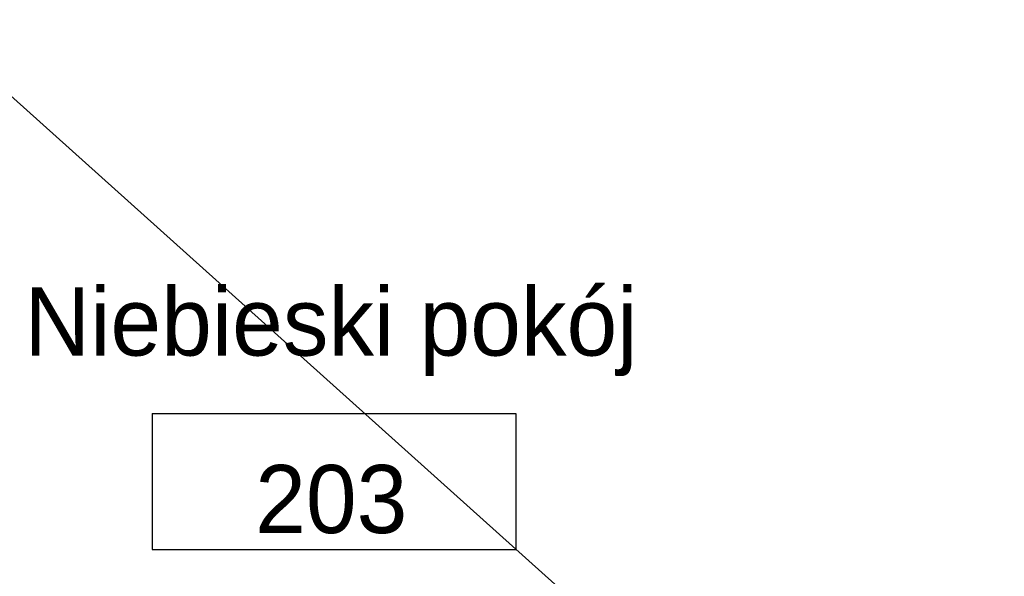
# Model space of a CAD drawing. Header units: centimetres. Extents: x -1062 to 5388, y 1642 to 2943.
# Tile 22 of 90: x -637 to -463, y 2819 to 2917. Entities that reach past the tile are written whole.
import ezdxf

# ---------------------------------------------------------------- set-up
doc = ezdxf.new("R2010")
doc.units = ezdxf.units.CM
for name, color, linetype in [('M-LDR', 5, 'Continuous'), ('M-XREF', 252, 'Continuous'), ('XREF$0$Oznaczenia pomieszczeń', 8, 'Continuous'), ('XREF$0$Oznaczenia pomieszczeń-1', 8, 'Continuous')]:
    doc.layers.add(name, color=color, linetype=linetype)
doc.styles.add('XREF$0$Arial_1', font='txt', dxfattribs={"height": 12})

# ---------------------------------------------------------------- blocks, each defined once
blk = doc.blocks.new('XREF$0$M_Oznaczenie pomieszczenia - Oznaczenie pomieszczenia z powierzchnią-55349-Aranżacja_01')
at = {"layer": 'XREF$0$Oznaczenia pomieszczeń'}
for p, q in [((-0.8, 0.3), (-0.8, -0.3)), ((-0.8, 0.3), (0.8, 0.3)), ((0.8, 0.3), (0.8, -0.3)), ((-0.8, -0.3), (0.8, -0.3))]:
    blk.add_line(p, q, dxfattribs=at)
blk = doc.blocks.new('XREF')
at = {"layer": 'XREF$0$Oznaczenia pomieszczeń', "xscale": 39.99999999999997, "yscale": 39.99999999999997, "zscale": 39.99999999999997}
blk.add_blockref('XREF$0$M_Oznaczenie pomieszczenia - Oznaczenie pomieszczenia z powierzchnią-55349-Aranżacja_01', (-581.29, 2835.61), dxfattribs=at)
at = {"layer": 'XREF$0$Oznaczenia pomieszczeń-1', "char_height": 12, "line_spacing_factor": 0.936439, "style": 'XREF$0$Arial_1'}
for s, insert, width, attachment_point in [('\\pxqc,t4.23333,8.46667,12.7,16.93333,21.16667,25.4,29.63333,33.86667,38.1,42.33333,46.56667,50.8,55.03333,59.26667,63.5,67.73333,71.96667,76.2,80.43333,84.66667,88.9,93.13333,97.36667,101.6,105.83333,110.06667,114.3,118.53333,122.76667,127,131.23333,135.46667;{Niebieski pokój}', (-581.83, 2854.18), 115.36, 8), ('\\pxqc,t4.23333,8.46667,12.7,16.93333,21.16667,25.4,29.63333,33.86667,38.1,42.33333,46.56667,50.8,55.03333,59.26667,63.5,67.73333,71.96667,76.2,80.43333,84.66667,88.9,93.13333,97.36667,101.6,105.83333,110.06667,114.3,118.53333,122.76667,127,131.23333,135.46667;203', (-581.77, 2832.44), 9.8, 5)]:
    blk.add_mtext(s, dxfattribs=dict(at, insert=insert, width=width, attachment_point=attachment_point))

msp = doc.modelspace()

# ---------------------------------------------------------------- linework, layer by layer
at = {"layer": 'M-LDR'}
msp.add_line((-463.3, 2746.51), (-653.17, 2916.99), dxfattribs=at)

# ---------------------------------------------------------------- block references
at = {"layer": 'M-XREF'}
msp.add_blockref('XREF', (0, 0), dxfattribs=at)

doc.saveas('drawing.dxf')
